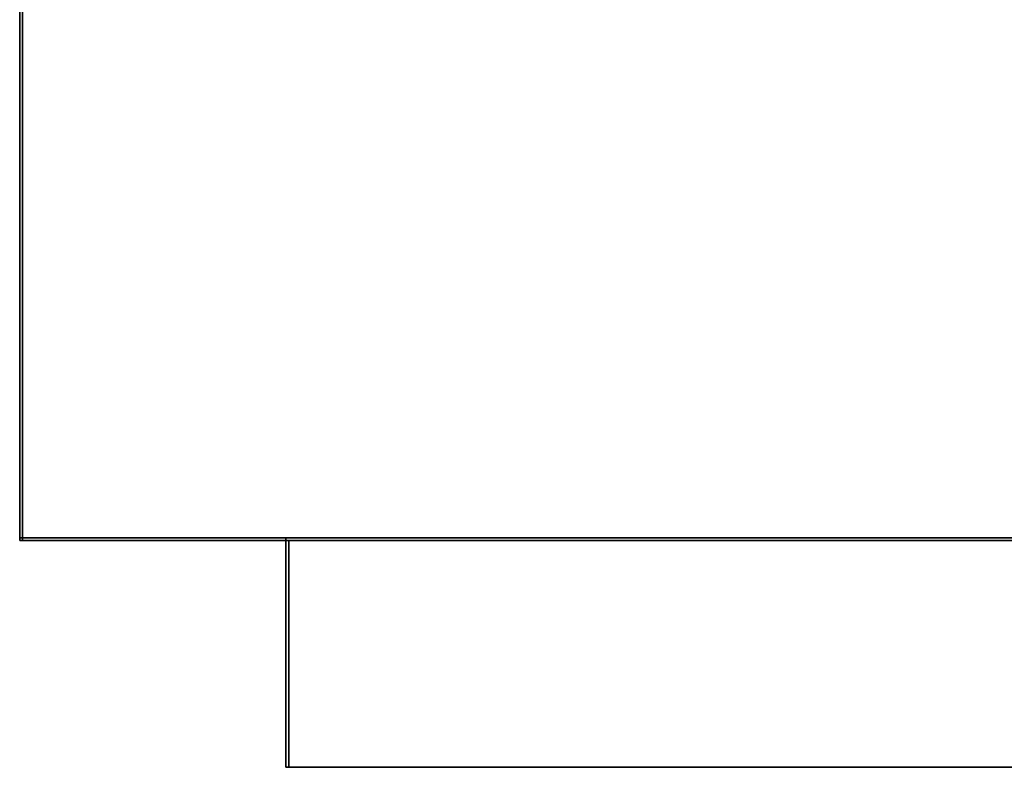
# Model space of a CAD drawing. Extents: x -4.6 to 32.5, y -2.8 to 24.
# Tile 1 of 256: x 0.7 to 4.4, y -2.8 to -0.1. Entities that reach past the tile are written whole.
import ezdxf

# ---------------------------------------------------------------- set-up
doc = ezdxf.new("R2010")
doc.units = 0

# ---------------------------------------------------------------- blocks, each defined once
blk = doc.blocks.new('Box-39637f7d-19b5-4883-95dd-6ab7701e06fa')
at = {"color": 253, "linetype": 'Continuous', "true_color": 0xa0a0a0, "transparency": 33554687}
mesh = blk.add_polyface(dxfattribs=at)
corners = [(0.985, 0), (30.055, 0), (30.055, 0.01), (0.985, 0.01), (0.985, 0, 0.84), (30.055, 0, 0.84), (30.055, 0.01, 0.84), (0.985, 0.01, 0.84)]
mesh.append_faces([[corners[k] for k in face] for face in [(0, 1, 2, 3), (4, 5, 6, 7), (0, 1, 5, 4), (1, 2, 6, 5), (2, 3, 7, 6), (3, 0, 4, 7)]], dxfattribs={"color": 253})
blk = doc.blocks.new('Box-f4417029-cb6c-4932-ae5a-675dd5d49cda')
at = {"color": 253, "linetype": 'Continuous', "true_color": 0xa0a0a0, "transparency": 33554687}
mesh = blk.add_polyface(dxfattribs=at)
corners = [(0, 0), (0.985, 0), (0.985, 0.01), (0, 0.01), (0, 0, 24.75), (0.985, 0, 24.75), (0.985, 0.01, 24.75), (0, 0.01, 24.75)]
mesh.append_faces([[corners[k] for k in face] for face in [(0, 1, 2, 3), (4, 5, 6, 7), (0, 1, 5, 4), (1, 2, 6, 5), (2, 3, 7, 6), (3, 0, 4, 7)]], dxfattribs={"color": 253})
blk = doc.blocks.new('Box-f9385df2-211e-4ff6-b5d4-4d37deb7676c')
at = {"color": 253, "linetype": 'Continuous', "true_color": 0xa0a0a0, "transparency": 33554687}
mesh = blk.add_polyface(dxfattribs=at)
corners = [(0.985, 0, 23.91), (30.055, 0, 23.91), (30.055, 0.01, 23.91), (0.985, 0.01, 23.91), (0.985, 0, 24.75), (30.055, 0, 24.75), (30.055, 0.01, 24.75), (0.985, 0.01, 24.75)]
mesh.append_faces([[corners[k] for k in face] for face in [(0, 1, 2, 3), (4, 5, 6, 7), (0, 1, 5, 4), (1, 2, 6, 5), (2, 3, 7, 6), (3, 0, 4, 7)]], dxfattribs={"color": 253})
blk = doc.blocks.new('Box-1c854f56-8e58-41b6-b472-197edaa67822')
at = {"color": 253, "linetype": 'Continuous', "true_color": 0xa0a0a0, "transparency": 33554687}
mesh = blk.add_polyface(dxfattribs=at)
corners = [(0.985, -0.839, 0.84), (0.995, -0.839, 0.84), (0.995, 0, 0.84), (0.985, 0, 0.84), (0.985, -0.839, 23.91), (0.995, -0.839, 23.91), (0.995, 0, 23.91), (0.985, 0, 23.91)]
mesh.append_faces([[corners[k] for k in face] for face in [(0, 1, 2, 3), (4, 5, 6, 7), (0, 1, 5, 4), (1, 2, 6, 5), (2, 3, 7, 6), (3, 0, 4, 7)]], dxfattribs={"color": 253})
blk = doc.blocks.new('Box-fcc2b600-c1bf-414a-a321-f3143bbf3c46')
at = {"color": 253, "linetype": 'Continuous', "true_color": 0xa0a0a0, "transparency": 33554687}
mesh = blk.add_polyface(dxfattribs=at)
corners = [(0.985, -0.839, 0.84), (30.055, -0.839, 0.84), (30.055, 0, 0.84), (0.985, 0, 0.84), (0.985, -0.839, 0.85), (30.055, -0.839, 0.85), (30.055, 0, 0.85), (0.985, 0, 0.85)]
mesh.append_faces([[corners[k] for k in face] for face in [(0, 1, 2, 3), (4, 5, 6, 7), (0, 1, 5, 4), (1, 2, 6, 5), (2, 3, 7, 6), (3, 0, 4, 7)]], dxfattribs={"color": 253})
blk = doc.blocks.new('Box-ae21ed5b-fd52-4efd-b87d-4e05c207bfd3')
at = {"color": 253, "linetype": 'Continuous', "true_color": 0xa0a0a0, "transparency": 33554687}
mesh = blk.add_polyface(dxfattribs=at)
corners = [(0.985, -0.839, 23.91), (30.055, -0.839, 23.91), (30.055, 0, 23.91), (0.985, 0, 23.91), (0.985, -0.839, 23.92), (30.055, -0.839, 23.92), (30.055, 0, 23.92), (0.985, 0, 23.92)]
mesh.append_faces([[corners[k] for k in face] for face in [(0, 1, 2, 3), (4, 5, 6, 7), (0, 1, 5, 4), (1, 2, 6, 5), (2, 3, 7, 6), (3, 0, 4, 7)]], dxfattribs={"color": 253})
blk = doc.blocks.new('Box-843f5280-d281-4a88-ba6c-291c562c11e2')
at = {"color": 253, "linetype": 'Continuous', "true_color": 0xa0a0a0, "transparency": 33554687}
mesh = blk.add_polyface(dxfattribs=at)
corners = [(0, 0), (31.04, 0), (31.04, 2), (0, 2), (0, 0, 0.01), (31.04, 0, 0.01), (31.04, 2, 0.01), (0, 2, 0.01)]
mesh.append_faces([[corners[k] for k in face] for face in [(0, 1, 2, 3), (4, 5, 6, 7), (0, 1, 5, 4), (1, 2, 6, 5), (2, 3, 7, 6), (3, 0, 4, 7)]], dxfattribs={"color": 253})
blk = doc.blocks.new('Box-2dbcffea-489f-490a-9c1f-32ccd0c86243')
at = {"color": 253, "linetype": 'Continuous', "true_color": 0xa0a0a0, "transparency": 33554687}
mesh = blk.add_polyface(dxfattribs=at)
corners = [(0, 0), (31.04, 0), (31.04, 2), (0, 2), (0, 0, 0.01), (31.04, 0, 0.01), (31.04, 2, 0.01), (0, 2, 0.01)]
mesh.append_faces([[corners[k] for k in face] for face in [(0, 1, 2, 3), (4, 5, 6, 7), (0, 1, 5, 4), (1, 2, 6, 5), (2, 3, 7, 6), (3, 0, 4, 7)]], dxfattribs={"color": 253})
blk = doc.blocks.new('Box-4c02b59c-ccb4-41fa-bce6-3a8742a48a2b')
at = {"color": 253, "linetype": 'Continuous', "true_color": 0xa0a0a0, "transparency": 33554687}
mesh = blk.add_polyface(dxfattribs=at)
corners = [(0, 0), (0.01, 0), (0.01, 2), (0, 2), (0, 0, 24.75), (0.01, 0, 24.75), (0.01, 2, 24.75), (0, 2, 24.75)]
mesh.append_faces([[corners[k] for k in face] for face in [(0, 1, 2, 3), (4, 5, 6, 7), (0, 1, 5, 4), (1, 2, 6, 5), (2, 3, 7, 6), (3, 0, 4, 7)]], dxfattribs={"color": 253})
blk = doc.blocks.new('ForwardOpening-9b5f4386-48e1-4f12-aea5-69e45fb93620')
at = {"linetype": 'Continuous', "transparency": 33554687}
for name in ['Box-f4417029-cb6c-4932-ae5a-675dd5d49cda', 'Box-39637f7d-19b5-4883-95dd-6ab7701e06fa', 'Box-f9385df2-211e-4ff6-b5d4-4d37deb7676c', 'Box-1c854f56-8e58-41b6-b472-197edaa67822', 'Box-fcc2b600-c1bf-414a-a321-f3143bbf3c46', 'Box-ae21ed5b-fd52-4efd-b87d-4e05c207bfd3']:
    blk.add_blockref(name, (0, 0), dxfattribs=at)
blk = doc.blocks.new('27d21048-d60e-4a67-9dc3-3e213d600d8e')
at = {"linetype": 'Continuous', "transparency": 33554687}
for name, p in [('Box-843f5280-d281-4a88-ba6c-291c562c11e2', (0, 0)), ('Box-2dbcffea-489f-490a-9c1f-32ccd0c86243', (0, 0, 24.74)), ('Box-4c02b59c-ccb4-41fa-bce6-3a8742a48a2b', (0, 0)), ('Box-f4417029-cb6c-4932-ae5a-675dd5d49cda', (0, 0)), ('ForwardOpening-9b5f4386-48e1-4f12-aea5-69e45fb93620', (0, 0)), ('Box-39637f7d-19b5-4883-95dd-6ab7701e06fa', (0, 0)), ('Box-f9385df2-211e-4ff6-b5d4-4d37deb7676c', (0, 0)), ('Box-1c854f56-8e58-41b6-b472-197edaa67822', (0, 0)), ('Box-fcc2b600-c1bf-414a-a321-f3143bbf3c46', (0, 0)), ('Box-ae21ed5b-fd52-4efd-b87d-4e05c207bfd3', (0, 0))]:
    blk.add_blockref(name, p, dxfattribs=at)
blk = doc.blocks.new('ca9dd54b-1955-4297-b1ac-dbcdc17be144')
at = {"linetype": 'Continuous', "transparency": 33554687}
blk.add_blockref('27d21048-d60e-4a67-9dc3-3e213d600d8e', (0.73, -2, 20.625), dxfattribs=at)

msp = doc.modelspace()

# ---------------------------------------------------------------- block references
at = {"transparency": 33554687}
msp.add_blockref('ca9dd54b-1955-4297-b1ac-dbcdc17be144', (0, 0), dxfattribs=at)

doc.saveas('drawing.dxf')
